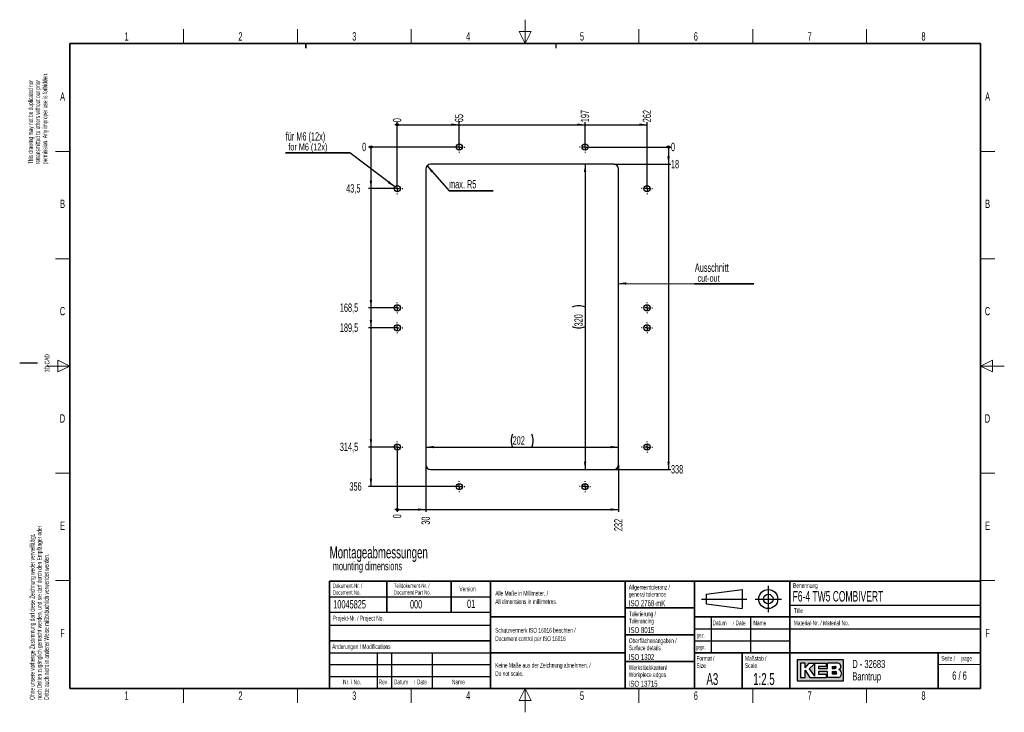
# Paper-space layout 'Blatt6' of a CAD drawing. Header units: millimetres. Extents: x 5 to 418, y 2 to 292.
import ezdxf

# ---------------------------------------------------------------- set-up
doc = ezdxf.new("R2010")
doc.units = ezdxf.units.MM
doc.layers.add('SLD-0', color=7, linetype='Continuous')
doc.styles.add('SLDTEXTSTYLE0', font='TXT', dxfattribs={"width": 0.605})
doc.styles.add('SLDTEXTSTYLE1', font='TXT', dxfattribs={"width": 0.563})
doc.dimstyles.new('SLDDIMSTYLE10', dxfattribs={"dimtxt": 3.5, "dimasz": 3.302, "dimexe": 0, "dimexo": 0.0625, "dimgap": 0.875, "dimtad": 1, "dimlfac": 2.5, "dimrnd": 1e-09, "dimzin": 12, "dimdsep": 46, "dimtxsty": 'SLDTEXTSTYLE0', "dimsah": 1, "dimcen": 0.09, "dimadec": 0, "dimazin": 3, "dimtfac": 1, "dimtofl": 0, "dimtmove": 0, "dimatfit": 3, "dimfxl": 1, "dimfrac": 2, "dimtolj": 1, "dimtzin": 12, "dimarcsym": 0})
doc.dimstyles.new('SLDDIMSTYLE8', dxfattribs={"dimtxt": 3.5, "dimasz": 0.3386666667, "dimexe": 0, "dimexo": 0.0625, "dimgap": 0.875, "dimtad": 0, "dimtih": 1, "dimtoh": 1, "dimdec": 0, "dimlfac": 2.5, "dimrnd": 1e-09, "dimdsep": 46, "dimtxsty": 'SLDTEXTSTYLE0', "dimblk1": 'ORIGIN', "dimblk2": 'ORIGIN', "dimsah": 1, "dimcen": 0.09, "dimadec": 0, "dimazin": 2, "dimtfac": 1, "dimtofl": 0, "dimtmove": 0, "dimatfit": 3, "dimldrblk": 'ORIGIN', "dimfxl": 1, "dimfrac": 2, "dimtolj": 1, "dimtzin": 12, "dimarcsym": 0})
doc.dimstyles.new('SLDDIMSTYLE9', dxfattribs={"dimtxt": 3.5, "dimasz": 3.302, "dimexe": 0, "dimexo": 0.0625, "dimgap": 0.875, "dimtad": 0, "dimtih": 1, "dimtoh": 1, "dimlfac": 2.5, "dimrnd": 1e-09, "dimzin": 12, "dimdsep": 46, "dimtxsty": 'SLDTEXTSTYLE0', "dimsah": 1, "dimcen": 0.09, "dimadec": 0, "dimazin": 3, "dimtfac": 1, "dimtofl": 0, "dimtmove": 0, "dimatfit": 3, "dimfxl": 1, "dimfrac": 2, "dimtolj": 1, "dimtzin": 12, "dimarcsym": 0})

# ---------------------------------------------------------------- blocks, each defined once
blk = doc.blocks.new('SW_NOTE_0_94')
at = {"layer": 'SLD-0', "color": 0, "attachment_point": 1, "style": 'SLDTEXTSTYLE0'}
for s, insert, char_height in [('Montageabmessungen', (0, 6.4453386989), 5), ('mounting dimensions', (1.3125, -0.0231809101), 3.5)]:
    blk.add_mtext(s, dxfattribs=dict(at, insert=insert, char_height=char_height))
blk = doc.blocks.new('SW_NOTE_0_95')
at = {"layer": 'SLD-0', "color": 0, "char_height": 2, "attachment_point": 1, "rotation": 90.00000000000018, "style": 'SLDTEXTSTYLE0'}
for s, insert in [('permission. Any improper use is forbidden.', (3.4218645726, 0)), ('This drawing may not be duplicated nor', (-2.5781354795, 0)), ('retransmitted to others without our prior', (0.4218645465, 0))]:
    blk.add_mtext(s, dxfattribs=dict(at, insert=insert))
blk = doc.blocks.new('SW_NOTE_0_96')
at = {"layer": 'SLD-0', "color": 0, "char_height": 2, "attachment_point": 1, "rotation": 90.00000000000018, "style": 'SLDTEXTSTYLE0'}
for s, insert in [('noch Dritten zugänglich gemacht werden, und sie darf durch den Empfänger oder', (0.4218645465, 0)), ('Ohne unsere vorherige Zustimmung darf diese Zeichnung weder vervielfältigt,', (-2.5781354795, 0)), ('Dritte auch nicht in anderer Weise mißbräuchlich verwendet werden.', (3.4218645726, 0))]:
    blk.add_mtext(s, dxfattribs=dict(at, insert=insert))
blk = doc.blocks.new('SW_NOTE_0_97')
at = {"layer": 'SLD-0', "color": 0, "attachment_point": 1, "style": 'SLDTEXTSTYLE0'}
for s, insert, char_height in [('Datum', (0, 2.5781354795), 2), ('/', (8.4829859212, 2.0780460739), 1.5), ('Date', (9.6392361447, 2.5781354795), 2)]:
    blk.add_mtext(s, dxfattribs=dict(at, insert=insert, char_height=char_height))
blk = doc.blocks.new('SW_NOTE_0_98')
at = {"layer": 'SLD-0', "color": 0, "char_height": 2, "attachment_point": 1, "style": 'SLDTEXTSTYLE0'}
for s, insert in [('Alle Maße in Millimeter. /', (0, 2.5781354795)), ('All dimensions in millimetres.', (0, -0.9218646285))]:
    blk.add_mtext(s, dxfattribs=dict(at, insert=insert))
blk = doc.blocks.new('SW_NOTE_0_99')
at = {"layer": 'SLD-0', "color": 0, "char_height": 1.8, "attachment_point": 1, "style": 'SLDTEXTSTYLE0'}
for s, insert in [('Teildokument-Nr. /', (0, 2.3203219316)), ('Document Part No.', (0, -0.4796779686))]:
    blk.add_mtext(s, dxfattribs=dict(at, insert=insert))
blk = doc.blocks.new('SW_NOTE_0_100')
at = {"layer": 'SLD-0', "color": 0, "char_height": 1.8, "attachment_point": 1, "style": 'SLDTEXTSTYLE0'}
for s, insert in [('Dokument-Nr. /', (0, 2.3203219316)), ('Document No.', (0, -0.4796779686))]:
    blk.add_mtext(s, dxfattribs=dict(at, insert=insert))
blk = doc.blocks.new('SW_NOTE_0_101')
at = {"layer": 'SLD-0', "color": 0, "char_height": 2, "attachment_point": 1, "style": 'SLDTEXTSTYLE0'}
for s, insert in [('Keine Maße aus der Zeichnung abnehmen. /', (0, 2.5781354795)), ('Do not scale.', (0, -0.9218646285))]:
    blk.add_mtext(s, dxfattribs=dict(at, insert=insert))
blk = doc.blocks.new('SW_NOTE_0_102')
at = {"layer": 'SLD-0', "color": 0, "char_height": 2, "attachment_point": 1, "style": 'SLDTEXTSTYLE0'}
for s, insert in [('Schutzvermerk ISO 16016 beachten /', (0, 2.5781354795)), ('Document control per ISO 16016', (0, -0.9218646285))]:
    blk.add_mtext(s, dxfattribs=dict(at, insert=insert))
blk = doc.blocks.new('SW_NOTE_0_103')
at = {"layer": 'SLD-0', "color": 0, "char_height": 2, "attachment_point": 1, "style": 'SLDTEXTSTYLE0'}
for s, insert in [('Werkstückkanten/', (0, 2.5781354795)), ('Workpiece edges', (0, -0.4218645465))]:
    blk.add_mtext(s, dxfattribs=dict(at, insert=insert))
blk = doc.blocks.new('SW_NOTE_0_104')
at = {"layer": 'SLD-0', "color": 0, "char_height": 2, "attachment_point": 1, "style": 'SLDTEXTSTYLE0'}
for s, insert in [('Oberflächenangaben /', (0, 2.5781354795)), ('Surface details', (0, -0.4218645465))]:
    blk.add_mtext(s, dxfattribs=dict(at, insert=insert))
blk = doc.blocks.new('SW_NOTE_0_105')
at = {"layer": 'SLD-0', "color": 0, "char_height": 2, "attachment_point": 1, "style": 'SLDTEXTSTYLE0'}
for s, insert in [('Tolerierung /', (0, 2.5781354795)), ('Tolerancing', (0, -0.4218645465))]:
    blk.add_mtext(s, dxfattribs=dict(at, insert=insert))
blk = doc.blocks.new('SW_NOTE_0_106')
at = {"layer": 'SLD-0', "color": 0, "char_height": 2, "attachment_point": 1, "style": 'SLDTEXTSTYLE0'}
for s, insert in [('Allgemeintoleranz /', (0, 2.5781354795)), ('general tolerance', (0, -0.4218645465))]:
    blk.add_mtext(s, dxfattribs=dict(at, insert=insert))
blk = doc.blocks.new('SW_NOTE_0_107')
at = {"layer": 'SLD-0', "color": 0, "char_height": 2, "attachment_point": 1, "style": 'SLDTEXTSTYLE0'}
for s, insert in [('Format /', (0, 2.5781354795)), ('Size', (0, -0.4218645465))]:
    blk.add_mtext(s, dxfattribs=dict(at, insert=insert))
blk = doc.blocks.new('SW_NOTE_0_108')
at = {"layer": 'SLD-0', "color": 0, "attachment_point": 1, "style": 'SLDTEXTSTYLE0'}
for s, insert, char_height in [('Datum', (0, 2.5781354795), 2), ('/', (8.4829859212, 2.0780460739), 1.5), ('Date', (9.6392361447, 2.5781354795), 2)]:
    blk.add_mtext(s, dxfattribs=dict(at, insert=insert, char_height=char_height))
blk = doc.blocks.new('SW_NOTE_0_109')
at = {"layer": 'SLD-0', "color": 0, "char_height": 2, "attachment_point": 1, "style": 'SLDTEXTSTYLE0'}
for s, insert in [('Maßstab /', (0, 2.5781354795)), ('Scale', (0, -0.4218645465))]:
    blk.add_mtext(s, dxfattribs=dict(at, insert=insert))
blk = doc.blocks.new('SW_NOTE_0_110')
at = {"layer": 'SLD-0', "color": 0, "char_height": 3.4, "attachment_point": 1, "style": 'SLDTEXTSTYLE0'}
for s, insert in [('D - 32683', (0, 4.3828303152)), ('Barntrup', (0, -0.8171696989))]:
    blk.add_mtext(s, dxfattribs=dict(at, insert=insert))
blk = doc.blocks.new('SW_NOTE_0_111')
at = {"layer": 'SLD-0', "color": 0, "char_height": 2, "attachment_point": 1, "style": 'SLDTEXTSTYLE0'}
for s, insert in [('Seite /', (0, 2.5781354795)), ('page', (8.413542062, 2.5784205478))]:
    blk.add_mtext(s, dxfattribs=dict(at, insert=insert))
blk = doc.blocks.new('_Origin')
at = {"color": 0, "linetype": 'ByBlock', "lineweight": -2}
blk.add_line((0, 0), (-1, 0), dxfattribs=at)
blk.add_circle((0, 0), 0.5, dxfattribs=at)
blk = doc.blocks.new('_D_34')
at = {"layer": 'SLD-0'}
blk.add_line((163.3622836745, 221.6532715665), (163.3622836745, 249.4848527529), dxfattribs=at)
at = {"layer": 'SLD-0', "xscale": 1.016, "yscale": 1.016}
blk.add_blockref('_Origin', (163.3622836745, 248.4688527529), dxfattribs=at)
at = {"layer": 'SLD-0', "insert": (161.5363102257, 249.4848527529), "char_height": 3.5, "attachment_point": 1, "rotation": 90, "style": 'SLDTEXTSTYLE0'}
blk.add_mtext('0', dxfattribs=at)
blk = doc.blocks.new('_D_35')
at = {"layer": 'SLD-0', "color": 7}
for p, q in [((163.3622836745, 248.4688527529), (189.3622836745, 248.4688527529)), ((189.3622836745, 239.0532715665), (189.3622836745, 249.4848527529))]:
    blk.add_line(p, q, dxfattribs=at)
blk.add_solid([(189.3622836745, 248.4688527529), (186.0602836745, 248.9768527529), (186.0602836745, 247.9608527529)], dxfattribs=at)
at = {"layer": 'SLD-0', "color": 7, "insert": (187.5363102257, 249.4848527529), "char_height": 3.5, "attachment_point": 1, "rotation": 90, "style": 'SLDTEXTSTYLE0'}
blk.add_mtext('65', dxfattribs=at)
blk = doc.blocks.new('_D_36')
at = {"layer": 'SLD-0', "color": 7}
for p, q in [((189.3622836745, 248.4688527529), (242.1622836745, 248.4688527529)), ((242.1622836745, 239.0532715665), (242.1622836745, 249.4848527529))]:
    blk.add_line(p, q, dxfattribs=at)
blk.add_solid([(242.1622836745, 248.4688527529), (238.8602836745, 248.9768527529), (238.8602836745, 247.9608527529)], dxfattribs=at)
at = {"layer": 'SLD-0', "color": 7, "insert": (240.3363102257, 249.4848527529), "char_height": 3.5, "attachment_point": 1, "rotation": 90, "style": 'SLDTEXTSTYLE0'}
blk.add_mtext('197', dxfattribs=at)
blk = doc.blocks.new('_D_37')
at = {"layer": 'SLD-0', "color": 7}
for p, q in [((242.1622836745, 248.4688527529), (268.1622836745, 248.4688527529)), ((268.1622836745, 221.6532715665), (268.1622836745, 249.4848527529))]:
    blk.add_line(p, q, dxfattribs=at)
blk.add_solid([(268.1622836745, 248.4688527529), (264.8602836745, 248.9768527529), (264.8602836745, 247.9608527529)], dxfattribs=at)
at = {"layer": 'SLD-0', "color": 7, "insert": (266.3363102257, 249.4848527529), "char_height": 3.5, "attachment_point": 1, "rotation": 90, "style": 'SLDTEXTSTYLE0'}
blk.add_mtext('262', dxfattribs=at)
blk = doc.blocks.new('_D_38')
at = {"layer": 'SLD-0'}
blk.add_line((189.3622836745, 239.0532715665), (151.312261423, 239.0532715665), dxfattribs=at)
at = {"layer": 'SLD-0', "xscale": 1.016, "yscale": 1.016}
blk.add_blockref('_Origin', (152.328261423, 239.0532715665), dxfattribs=at)
at = {"layer": 'SLD-0', "insert": (148.6386503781, 240.8792450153), "char_height": 3.5, "attachment_point": 1, "style": 'SLDTEXTSTYLE0'}
blk.add_mtext('0', dxfattribs=at)
blk = doc.blocks.new('_D_39')
at = {"layer": 'SLD-0', "color": 7}
for p, q in [((152.328261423, 239.0532715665), (152.328261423, 221.6532715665)), ((163.3622836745, 221.6532715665), (151.312261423, 221.6532715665))]:
    blk.add_line(p, q, dxfattribs=at)
blk.add_solid([(152.328261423, 221.6532715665), (152.836261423, 224.9552715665), (151.820261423, 224.9552715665)], dxfattribs=at)
at = {"layer": 'SLD-0', "color": 7, "insert": (141.9546227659, 223.4792450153), "char_height": 3.5, "attachment_point": 1, "style": 'SLDTEXTSTYLE0'}
blk.add_mtext('43,5', dxfattribs=at)
blk = doc.blocks.new('_D_40')
at = {"layer": 'SLD-0', "color": 7}
for p, q in [((152.328261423, 221.6532715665), (152.328261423, 171.6532715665)), ((163.3622836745, 171.6532715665), (151.312261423, 171.6532715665))]:
    blk.add_line(p, q, dxfattribs=at)
blk.add_solid([(152.328261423, 171.6532715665), (152.836261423, 174.9552715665), (151.820261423, 174.9552715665)], dxfattribs=at)
at = {"layer": 'SLD-0', "color": 7, "insert": (139.281011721, 173.4792450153), "char_height": 3.5, "attachment_point": 1, "style": 'SLDTEXTSTYLE0'}
blk.add_mtext('168,5', dxfattribs=at)
blk = doc.blocks.new('_D_41')
at = {"layer": 'SLD-0', "color": 7}
for p, q in [((152.328261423, 171.6532715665), (152.328261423, 163.2532715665)), ((163.3622836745, 163.2532715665), (151.312261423, 163.2532715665))]:
    blk.add_line(p, q, dxfattribs=at)
blk.add_solid([(152.328261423, 163.2532715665), (152.836261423, 166.5552715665), (151.820261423, 166.5552715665)], dxfattribs=at)
at = {"layer": 'SLD-0', "color": 7, "insert": (139.281011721, 165.0792450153), "char_height": 3.5, "attachment_point": 1, "style": 'SLDTEXTSTYLE0'}
blk.add_mtext('189,5', dxfattribs=at)
blk = doc.blocks.new('_D_42')
at = {"layer": 'SLD-0', "color": 7}
for p, q in [((152.328261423, 163.2532715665), (152.328261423, 113.2532715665)), ((163.3622836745, 113.2532715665), (151.312261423, 113.2532715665))]:
    blk.add_line(p, q, dxfattribs=at)
blk.add_solid([(152.328261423, 113.2532715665), (152.836261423, 116.5552715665), (151.820261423, 116.5552715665)], dxfattribs=at)
at = {"layer": 'SLD-0', "color": 7, "insert": (139.281011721, 115.0792450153), "char_height": 3.5, "attachment_point": 1, "style": 'SLDTEXTSTYLE0'}
blk.add_mtext('314,5', dxfattribs=at)
blk = doc.blocks.new('_D_43')
at = {"layer": 'SLD-0', "color": 7}
for p, q in [((152.328261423, 113.2532715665), (152.328261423, 96.6532715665)), ((189.3622836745, 96.6532715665), (151.312261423, 96.6532715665))]:
    blk.add_line(p, q, dxfattribs=at)
blk.add_solid([(152.328261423, 96.6532715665), (152.836261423, 99.9552715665), (151.820261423, 99.9552715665)], dxfattribs=at)
at = {"layer": 'SLD-0', "color": 7, "insert": (143.2914282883, 98.4792450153), "char_height": 3.5, "attachment_point": 1, "style": 'SLDTEXTSTYLE0'}
blk.add_mtext('356', dxfattribs=at)
blk = doc.blocks.new('_D_44')
at = {"layer": 'SLD-0'}
blk.add_line((163.3622836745, 113.2532715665), (163.3622836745, 86.0329691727), dxfattribs=at)
at = {"layer": 'SLD-0', "xscale": 1.016, "yscale": 1.016}
blk.add_blockref('_Origin', (163.3622836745, 87.0489691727), dxfattribs=at)
at = {"layer": 'SLD-0', "insert": (161.5363102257, 83.3593581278), "char_height": 3.5, "attachment_point": 1, "rotation": 90, "style": 'SLDTEXTSTYLE0'}
blk.add_mtext('0', dxfattribs=at)
blk = doc.blocks.new('_D_45')
at = {"layer": 'SLD-0', "color": 7}
for p, q in [((175.3622836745, 105.8532715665), (175.3622836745, 86.0329691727)), ((163.3622836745, 87.0489691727), (175.3622836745, 87.0489691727))]:
    blk.add_line(p, q, dxfattribs=at)
blk.add_solid([(175.3622836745, 87.0489691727), (172.0602836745, 87.5569691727), (172.0602836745, 86.5409691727)], dxfattribs=at)
at = {"layer": 'SLD-0', "color": 7, "insert": (173.5363102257, 80.6857470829), "char_height": 3.5, "attachment_point": 1, "rotation": 90, "style": 'SLDTEXTSTYLE0'}
blk.add_mtext('30', dxfattribs=at)
blk = doc.blocks.new('_D_46')
at = {"layer": 'SLD-0', "color": 7}
for p, q in [((256.1622836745, 105.8532715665), (256.1622836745, 86.0329691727)), ((175.3622836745, 87.0489691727), (256.1622836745, 87.0489691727))]:
    blk.add_line(p, q, dxfattribs=at)
blk.add_solid([(256.1622836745, 87.0489691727), (252.8602836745, 87.5569691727), (252.8602836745, 86.5409691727)], dxfattribs=at)
at = {"layer": 'SLD-0', "color": 7, "insert": (254.3363102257, 78.012136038), "char_height": 3.5, "attachment_point": 1, "rotation": 90, "style": 'SLDTEXTSTYLE0'}
blk.add_mtext('232', dxfattribs=at)
blk = doc.blocks.new('_D_47')
at = {"layer": 'SLD-0'}
blk.add_line((242.1622836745, 239.0532715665), (278.1758355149, 239.0532715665), dxfattribs=at)
at = {"layer": 'SLD-0', "xscale": 1.016, "yscale": 1.016}
blk.add_blockref('_Origin', (277.1598355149, 239.0532715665), dxfattribs=at)
at = {"layer": 'SLD-0', "insert": (278.1758355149, 240.8792450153), "char_height": 3.5, "attachment_point": 1, "style": 'SLDTEXTSTYLE0'}
blk.add_mtext('0', dxfattribs=at)
blk = doc.blocks.new('_D_48')
at = {"layer": 'SLD-0', "color": 7}
for p, q in [((277.1598355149, 239.0532715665), (277.1598355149, 231.8532715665)), ((254.1622836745, 231.8532715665), (278.1758355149, 231.8532715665))]:
    blk.add_line(p, q, dxfattribs=at)
blk.add_solid([(277.1598355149, 231.8532715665), (277.6678355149, 235.1552715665), (276.6518355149, 235.1552715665)], dxfattribs=at)
at = {"layer": 'SLD-0', "color": 7, "insert": (278.1758355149, 233.6792450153), "char_height": 3.5, "attachment_point": 1, "style": 'SLDTEXTSTYLE0'}
blk.add_mtext('18', dxfattribs=at)
blk = doc.blocks.new('_D_49')
at = {"layer": 'SLD-0', "color": 7}
for p, q in [((277.1598355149, 231.8532715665), (277.1598355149, 103.8532715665)), ((254.1622836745, 103.8532715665), (278.1758355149, 103.8532715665))]:
    blk.add_line(p, q, dxfattribs=at)
blk.add_solid([(277.1598355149, 103.8532715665), (277.6678355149, 107.1552715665), (276.6518355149, 107.1552715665)], dxfattribs=at)
at = {"layer": 'SLD-0', "color": 7, "insert": (278.1758355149, 105.6792450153), "char_height": 3.5, "attachment_point": 1, "style": 'SLDTEXTSTYLE0'}
blk.add_mtext('338', dxfattribs=at)
blk = doc.blocks.new('_D_50')
at = {"layer": 'SLD-0', "color": 7}
blk.add_line((242.1622836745, 231.8532715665), (242.1622836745, 103.8532715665), dxfattribs=at)
for centre, radius, start, end in [((239.4765198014, 166.4921602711), 6.00555059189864, 63.4349488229, 116.5650511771), ((239.4765198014, 169.214382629), 6.005550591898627, 243.4349488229, 296.5650511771)]:
    blk.add_arc(centre, radius, start, end, dxfattribs=at)
for points in [[(242.1622836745, 231.8532715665), (241.6542836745, 228.5512715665), (242.6702836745, 228.5512715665)], [(242.1622836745, 103.8532715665), (242.6702836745, 107.1552715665), (241.6542836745, 107.1552715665)]]:
    blk.add_solid(points, dxfattribs=at)
at = {"layer": 'SLD-0', "color": 7, "insert": (237.6505463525, 163.8428548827), "char_height": 3.5, "attachment_point": 1, "rotation": 90.00000000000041, "style": 'SLDTEXTSTYLE0'}
blk.add_mtext('320', dxfattribs=at)
blk = doc.blocks.new('_D_51')
at = {"layer": 'SLD-0', "color": 7}
blk.add_line((175.3622836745, 113.2532715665), (256.1622836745, 113.2532715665), dxfattribs=at)
for centre, start, end in [((217.1233947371, 115.9390354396), 153.4349488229, 206.5650511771), ((214.4011723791, 115.9390354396), 333.4349488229, 26.5650511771)]:
    blk.add_arc(centre, 6.005550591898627, start, end, dxfattribs=at)
for points in [[(175.3622836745, 113.2532715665), (178.6642836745, 112.7452715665), (178.6642836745, 113.7612715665)], [(256.1622836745, 113.2532715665), (252.8602836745, 113.7612715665), (252.8602836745, 112.7452715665)]]:
    blk.add_solid(points, dxfattribs=at)
at = {"layer": 'SLD-0', "color": 7, "insert": (211.7518669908, 117.7650088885), "char_height": 3.5, "attachment_point": 1, "style": 'SLDTEXTSTYLE0'}
blk.add_mtext('202', dxfattribs=at)
blk = doc.blocks.new('SW_NOTE_0_112')
at = {"layer": 'SLD-0', "color": 0}
for p, q in [((-0.106837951, -4.0923237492), (26.8711127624, -4.0923237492)), ((26.8711127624, -4.0923237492), (-0.106837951, -4.0923237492)), ((-0.106837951, -4.0923237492), (26.8711127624, -4.0923237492)), ((26.8711127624, -4.0923237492), (-0.106837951, -4.0923237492)), ((-0.106837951, -4.0923237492), (26.8711127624, -4.0923237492)), ((26.8711127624, -4.0923237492), (-0.106837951, -4.0923237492))]:
    blk.add_line(p, q, dxfattribs=at)
at = {"layer": 'SLD-0', "color": 0, "attachment_point": 1, "style": 'SLDTEXTSTYLE0'}
for s, insert, char_height in [('für M6 (12x)', (0, 4.5117370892), 3.5), ('for M6 (12x)', (1.125, -0.1448692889), 3)]:
    blk.add_mtext(s, dxfattribs=dict(at, insert=insert, char_height=char_height))
blk = doc.blocks.new('SW_NOTE_0_113')
at = {"layer": 'SLD-0', "color": 0}
for p, q in [((-0.1205106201, -4.0193897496), (24.7822131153, -4.0193897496)), ((24.7822131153, -4.0193897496), (-0.1205106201, -4.0193897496)), ((-0.1205106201, -4.0193897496), (24.7822131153, -4.0193897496)), ((24.7822131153, -4.0193897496), (-0.1205106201, -4.0193897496)), ((-0.1205106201, -4.0193897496), (24.7822131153, -4.0193897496)), ((24.7822131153, -4.0193897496), (-0.1205106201, -4.0193897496))]:
    blk.add_line(p, q, dxfattribs=at)
at = {"layer": 'SLD-0', "color": 0, "attachment_point": 1, "style": 'SLDTEXTSTYLE0'}
for s, insert, char_height in [('Ausschnitt', (0, 4.5117370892), 3.5), ('cut-out', (1.125, -0.1448692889), 3)]:
    blk.add_mtext(s, dxfattribs=dict(at, insert=insert, char_height=char_height))
blk = doc.blocks.new('SW_NOTE_0_114')
at = {"layer": 'SLD-0', "color": 0}
for p, q in [((-0.0045917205, -0.0091872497), (18.5427493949, -0.0091872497)), ((18.5427493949, -0.0091872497), (-0.0045917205, -0.0091872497)), ((-0.0045917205, -0.0091872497), (18.5427493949, -0.0091872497)), ((18.5427493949, -0.0091872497), (-0.0045917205, -0.0091872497)), ((-0.0045917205, -0.0091872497), (18.5427493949, -0.0091872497)), ((18.5427493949, -0.0091872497), (-0.0045917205, -0.0091872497))]:
    blk.add_line(p, q, dxfattribs=at)
at = {"layer": 'SLD-0', "color": 0, "insert": (0, 4.5117370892), "char_height": 3.5, "attachment_point": 1, "style": 'SLDTEXTSTYLE0'}
blk.add_mtext('max. R5', dxfattribs=at)
blk = doc.blocks.new('SW_CENTERMARKSYMBOL_2')
at = {"layer": 'SLD-0', "color": 0}
for p, q in [((-2, 0), (-2.3, 0)), ((0, 0), (-1, 0)), ((0, 2), (0, 2.3)), ((0, 0), (0, 1)), ((0, 0), (0, -1)), ((0, 0), (1, 0)), ((2, 0), (2.3, 0)), ((0, -2), (0, -2.3)), ((0, -48), (0, -47.7)), ((0, -50), (0, -49)), ((-2, -50), (-2.3, -50)), ((0, -50), (-1, -50)), ((0, -50), (0, -51)), ((0, -50), (1, -50)), ((0, -52), (0, -52.3)), ((2, -50), (2.3, -50)), ((0, -56.4), (0, -56.1)), ((0, -58.4), (0, -57.4)), ((-2, -58.4), (-2.3, -58.4)), ((0, -58.4), (-1, -58.4)), ((0, -58.4), (0, -59.4)), ((0, -58.4), (1, -58.4)), ((0, -60.4), (0, -60.7)), ((2, -58.4), (2.3, -58.4)), ((0, -106.4), (0, -106.1)), ((-2, -108.4), (-2.3, -108.4)), ((0, -108.4), (-1, -108.4)), ((0, -108.4), (0, -107.4)), ((0, -108.4), (0, -109.4)), ((0, -108.4), (1, -108.4)), ((0, -110.4), (0, -110.7)), ((2, -108.4), (2.3, -108.4))]:
    blk.add_line(p, q, dxfattribs=at)
blk = doc.blocks.new('SW_CENTERMARKSYMBOL_3')
at = {"layer": 'SLD-0', "color": 0}
for p, q in [((-2, 0), (-2.3, 0)), ((0, 0), (-1, 0)), ((0, 2), (0, 2.3)), ((0, 0), (0, 1)), ((0, 0), (0, -1)), ((0, 0), (1, 0)), ((2, 0), (2.3, 0)), ((0, -2), (0, -2.3)), ((0, -48), (0, -47.7)), ((0, -50), (0, -49)), ((-2, -50), (-2.3, -50)), ((0, -50), (-1, -50)), ((0, -50), (0, -51)), ((0, -50), (1, -50)), ((0, -52), (0, -52.3)), ((2, -50), (2.3, -50)), ((0, -56.4), (0, -56.1)), ((0, -58.4), (0, -57.4)), ((-2, -58.4), (-2.3, -58.4)), ((0, -58.4), (-1, -58.4)), ((0, -58.4), (0, -59.4)), ((0, -58.4), (1, -58.4)), ((0, -60.4), (0, -60.7)), ((2, -58.4), (2.3, -58.4)), ((0, -106.4), (0, -106.1)), ((-2, -108.4), (-2.3, -108.4)), ((0, -108.4), (-1, -108.4)), ((0, -108.4), (0, -107.4)), ((0, -108.4), (0, -109.4)), ((0, -108.4), (1, -108.4)), ((0, -110.4), (0, -110.7)), ((2, -108.4), (2.3, -108.4)), ((-78.8, -123), (-78.8, -122.7)), ((-26, -123), (-26, -122.7)), ((-80.8, -125), (-81.1, -125)), ((-78.8, -125), (-79.8, -125)), ((-78.8, -125), (-78.8, -124)), ((-78.8, -125), (-78.8, -126)), ((-78.8, -125), (-77.8, -125)), ((-78.8, -127), (-78.8, -127.3)), ((-76.8, -125), (-76.5, -125)), ((-28, -125), (-28.3, -125)), ((-26, -125), (-27, -125)), ((-26, -125), (-26, -124)), ((-26, -125), (-26, -126)), ((-26, -125), (-25, -125)), ((-26, -127), (-26, -127.3)), ((-24, -125), (-23.7, -125))]:
    blk.add_line(p, q, dxfattribs=at)
blk = doc.blocks.new('SW_CENTERMARKSYMBOL_4')
at = {"layer": 'SLD-0', "color": 0}
for p, q in [((-2, 0), (-2.3, 0)), ((0, 0), (-1, 0)), ((0, 2), (0, 2.3)), ((0, 0), (0, 1)), ((0, 0), (0, -1)), ((0, 0), (1, 0)), ((2, 0), (2.3, 0)), ((50.8, 0), (50.5, 0)), ((52.8, 0), (51.8, 0)), ((52.8, 2), (52.8, 2.3)), ((52.8, 0), (52.8, 1)), ((52.8, 0), (52.8, -1)), ((52.8, 0), (53.8, 0)), ((54.8, 0), (55.1, 0)), ((0, -2), (0, -2.3)), ((52.8, -2), (52.8, -2.3))]:
    blk.add_line(p, q, dxfattribs=at)

psp = doc.layouts.new('Blatt6')

# ---------------------------------------------------------------- hatches: boundary and pattern name
at = {"linetype": 'Continuous'}
h = psp.add_hatch(color=7, dxfattribs=at)
h.paths.add_polyline_path([(331.1423676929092, 15.18257760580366), (350.5207896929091, 15.18257760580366), (350.5207896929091, 24.04128480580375), (331.1423676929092, 24.04128480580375)], flags=0)
edge = h.paths.add_edge_path(flags=0)
edge.add_arc((347.9991875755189, 18.26988521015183), 1.720915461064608, -81.72003226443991, 70.17096003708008, ccw=False)
edge.add_line((348.2470169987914, 16.56690822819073), (348.2293995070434, 16.56675060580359))
edge.add_line((348.2293995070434, 16.56675060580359), (343.8767592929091, 16.56675060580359))
edge.add_line((343.8767592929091, 16.56675060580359), (343.8767592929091, 19.05826200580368))
edge.add_line((343.8767592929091, 19.05826200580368), (340.0010748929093, 19.05826200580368))
edge.add_line((340.0010748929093, 19.05826200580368), (340.0010748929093, 17.95092360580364))
edge.add_line((340.0010748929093, 17.95092360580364), (343.3230900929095, 17.95092360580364))
edge.add_line((343.3230900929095, 17.95092360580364), (343.3230900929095, 16.56675060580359))
edge.add_line((343.3230900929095, 16.56675060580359), (336.4022250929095, 16.56675060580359))
edge.add_line((336.4022250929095, 16.56675060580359), (334.4643828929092, 19.61193120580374))
edge.add_line((334.4643828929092, 19.61193120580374), (334.4643828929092, 16.56675060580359))
edge.add_line((334.4643828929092, 16.56675060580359), (332.5265406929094, 16.56675060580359))
edge.add_line((332.5265406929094, 16.56675060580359), (332.5265406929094, 22.65711180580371))
edge.add_line((332.5265406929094, 22.65711180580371), (334.4643828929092, 22.65711180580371))
edge.add_line((334.4643828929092, 22.65711180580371), (334.4643828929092, 20.71926960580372))
edge.add_line((334.4643828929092, 20.71926960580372), (336.1253904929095, 22.65711180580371))
edge.add_line((336.1253904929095, 22.65711180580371), (343.3230900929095, 22.65711180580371))
edge.add_line((343.3230900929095, 22.65711180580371), (343.3230900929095, 21.27293880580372))
edge.add_line((343.3230900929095, 21.27293880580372), (340.0010748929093, 21.27293880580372))
edge.add_line((340.0010748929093, 21.27293880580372), (340.0010748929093, 20.44243500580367))
edge.add_line((340.0010748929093, 20.44243500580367), (343.8767592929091, 20.44243500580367))
edge.add_line((343.8767592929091, 20.44243500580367), (343.8767592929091, 22.65711180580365))
edge.add_line((343.8767592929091, 22.65711180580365), (348.1497422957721, 22.65711180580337))
edge.add_line((348.1497422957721, 22.65711180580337), (348.151741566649, 22.65711180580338))
edge.add_line((348.151741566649, 22.65711180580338), (348.1521661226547, 22.65713246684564))
edge.add_arc((347.9523797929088, 21.20834406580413), 1.462498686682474, -64.4589412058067, 82.1484933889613, ccw=False)
psp.add_hatch(color=7, dxfattribs=at).paths.add_polyline_path([(338.3400672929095, 17.12041980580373), (338.3400672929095, 22.38027720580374), (336.1253904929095, 20.16560040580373)], flags=0)
h = psp.add_hatch(color=7, dxfattribs=at)
edge = h.paths.add_edge_path(flags=0)
edge.add_line((345.8146014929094, 20.44243500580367), (346.974194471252, 20.44243500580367))
edge.add_arc((347.0534490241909, 20.85768690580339), 0.4227474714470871, 259.1945394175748, 460.8054605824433)
edge.add_line((346.9741944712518, 21.27293880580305), (345.8146014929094, 21.27293880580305))
edge.add_line((345.8146014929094, 21.27293880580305), (345.8146014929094, 20.44243500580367))
h = psp.add_hatch(color=7, dxfattribs=at)
edge = h.paths.add_edge_path(flags=0)
edge.add_line((345.8146014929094, 17.95092360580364), (347.1991847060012, 17.95092360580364))
edge.add_arc((347.1991847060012, 18.50459280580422), 0.5536692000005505, 270.0000000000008, 450.0000000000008)
edge.add_line((347.1991847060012, 19.05826200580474), (347.1703327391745, 19.05826200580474))
edge.add_line((347.1703327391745, 19.05826200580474), (345.8146014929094, 19.05826200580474))
edge.add_line((345.8146014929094, 19.05826200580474), (345.8146014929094, 17.95092360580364))

# ---------------------------------------------------------------- linework, layer by layer
at = {"color": 7, "linetype": 'Continuous', "lineweight": 25}
for p, q in [((254.1622836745, 231.8532715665), (177.3622836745, 231.8532715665)), ((175.3622836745, 229.8532715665), (175.3622836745, 105.8532715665)), ((256.1622836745, 105.8532715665), (256.1622836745, 229.8532715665)), ((177.3622836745, 103.8532715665), (254.1622836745, 103.8532715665))]:
    psp.add_line(p, q, dxfattribs=at)
for centre, radius in [((189.3622836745, 239.0532715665), 1.300000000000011), ((242.1622836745, 239.0532715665), 1.30000000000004), ((163.3622836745, 221.6532715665), 1.299999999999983), ((268.1622836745, 221.6532715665), 1.300000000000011), ((163.3622836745, 171.6532715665), 1.299999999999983), ((268.1622836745, 171.6532715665), 1.300000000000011), ((163.3622836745, 163.2532715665), 1.299999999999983), ((268.1622836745, 163.2532715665), 1.299999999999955), ((163.3622836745, 113.2532715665), 1.299999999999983), ((268.1622836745, 113.2532715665), 1.300000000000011), ((189.3622836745, 96.6532715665), 1.30000000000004), ((242.1622836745, 96.6532715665), 1.30000000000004)]:
    psp.add_circle(centre, radius, dxfattribs=at)
for centre, start, end in [((177.3622836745, 229.8532715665), 90, 180), ((254.1622836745, 229.8532715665), 0, 90), ((177.3622836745, 105.8532715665), 180, 270), ((254.1622836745, 105.8532715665), 270, 0)]:
    psp.add_arc(centre, 2, start, end, dxfattribs=at)
at = {"layer": 'SLD-0', "lineweight": 18}
for p, q in [((217, 292.5), (217, 282.5)), ((73.75, 282.5), (73.75, 288.5)), ((121.5, 282.5), (121.5, 288.5)), ((169.25, 282.5), (169.25, 288.5)), ((219.5, 287.5), (214.5, 287.5)), ((214.5, 287.5), (217, 282.5)), ((217, 282.5), (219.5, 287.5)), ((264.75, 282.5), (264.75, 288.5)), ((312.5, 282.5), (312.5, 288.5)), ((360.25, 282.5), (360.25, 288.5)), ((20, 237.25), (26, 237.25)), ((408, 237.25), (414, 237.25)), ((20, 192.25), (26, 192.25)), ((408, 192.25), (414, 192.25)), ((26, 147.25), (21, 149.75)), ((21, 149.75), (21, 144.75)), ((413, 149.75), (408, 147.25)), ((413, 144.75), (413, 149.75)), ((16, 147.25), (26, 147.25)), ((21, 144.75), (26, 147.25)), ((418, 147.25), (408, 147.25)), ((408, 147.25), (413, 144.75)), ((20, 102.25), (26, 102.25)), ((408, 102.25), (414, 102.25)), ((20, 57.25), (26, 57.25)), ((408, 57.25), (414, 57.25)), ((390.2572074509, 22), (408, 22)), ((73.75, 6), (73.75, 12)), ((121.5, 6), (121.5, 12)), ((169.25, 6), (169.25, 12)), ((217, 12), (214.5, 7)), ((217, 2), (217, 12)), ((219.5, 7), (217, 12)), ((264.75, 6), (264.75, 12)), ((312.5, 6), (312.5, 12)), ((360.25, 6), (360.25, 12)), ((214.5, 7), (219.5, 7))]:
    psp.add_line(p, q, dxfattribs=at)
at = {"layer": 'SLD-0', "lineweight": 35}
for p, q in [((408, 282.5), (26, 282.5)), ((26, 282.5), (26, 12)), ((408, 12), (408, 282.5)), ((135, 57), (408, 57)), ((135, 57), (135, 12)), ((159, 57), (159, 44)), ((186, 57), (186, 44)), ((202.5, 57), (202.5, 12)), ((259, 57), (259, 12)), ((288, 57), (288, 12)), ((328, 57.0000000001), (328, 12)), ((408, 57), (408, 12)), ((259, 45.75), (288, 45.75)), ((202.5, 42), (259, 42)), ((408, 42), (288, 42)), ((259, 34.5), (288, 34.5)), ((135, 32), (202.5, 32)), ((202.5, 27), (259, 27)), ((288, 27), (408, 27)), ((308, 27), (308, 12)), ((390.2572074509, 27), (390.2572074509, 12)), ((259, 23.25), (288, 23.25)), ((26, 12), (408, 12)), ((135, 12), (408, 12))]:
    psp.add_line(p, q, dxfattribs=at)
at = {"layer": 'SLD-0'}
for p, q in [((125, 280.5), (125, 282.5)), ((125, 282.5), (125, 280.5)), ((230, 280.5), (230, 282.5)), ((230, 280.5), (230, 282.5)), ((12.5, 148.5), (5, 148.5)), ((319, 55), (319, 44)), ((135, 50.5), (202.5, 50.5)), ((293, 51.5), (308, 53.5)), ((293, 51.5), (293, 47.5)), ((308, 53.5), (308, 45.5)), ((291, 49.5), (310, 49.5)), ((293, 47.5), (308, 45.5)), ((313.5, 49.5), (324.5, 49.5)), ((328, 47.0000000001), (408, 47.0000000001)), ((295, 42), (295, 27)), ((311.5, 42), (311.5, 27)), ((135, 38.5), (202.5, 38.5)), ((288, 37), (408, 37)), ((288, 32), (328, 32)), ((135, 27), (202.5, 27)), ((155, 27), (155, 12)), ((161, 27), (161, 12)), ((178, 27), (178, 12)), ((135, 22), (202.5, 22)), ((348.1497422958, 22.6571118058), (348.1517415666, 22.6571118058)), ((348.1517415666, 22.6571118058), (348.1521661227, 22.6571324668)), ((135, 17), (202.5, 17)), ((348.229399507, 16.5667506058), (348.2470169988, 16.5669082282))]:
    psp.add_line(p, q, dxfattribs=at)
at = {"layer": 'SLD-0', "color": 7}
for p, q in [((162.3073212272, 222.4129124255), (143.4500648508, 236.7055771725)), ((175.8803505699, 231.1963554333), (185.084306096, 220.7522697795)), ((256.1622836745, 181.8727547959), (288.0674448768, 181.7120622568))]:
    psp.add_line(p, q, dxfattribs=at)
at = {"layer": 'SLD-0', "lineweight": 25}
psp.add_line((135, 44), (202.5, 44), dxfattribs=at)
at = {"layer": 'SLD-0', "linetype": 'Continuous'}
for p, q in [((350.5207896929, 24.0412848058), (331.1423676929, 24.0412848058)), ((331.1423676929, 24.0412848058), (331.1423676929, 15.1825776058)), ((334.4643828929, 22.6571118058), (332.5265406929, 22.6571118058)), ((332.5265406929, 22.6571118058), (332.5265406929, 16.5667506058)), ((334.4643828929, 20.7192696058), (336.1253904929, 22.6571118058)), ((334.4643828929, 20.7192696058), (334.4643828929, 22.6571118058)), ((336.1253904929, 22.6571118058), (343.3230900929, 22.6571118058)), ((338.3400672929, 22.3802772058), (336.1253904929, 20.1656004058)), ((338.3400672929, 22.3802772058), (338.3400672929, 17.1204198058)), ((340.0010748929, 21.2729388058), (340.0010748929, 20.4424350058)), ((343.3230900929, 21.2729388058), (340.0010748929, 21.2729388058)), ((343.3230900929, 22.6571118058), (343.3230900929, 21.2729388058)), ((348.1497422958, 22.6571118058), (343.8767592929, 22.6571118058)), ((343.8767592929, 20.4424350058), (343.8767592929, 22.6571118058)), ((345.8146014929, 21.2729388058), (346.9741944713, 21.2729388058)), ((345.8146014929, 21.2729388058), (345.8146014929, 20.4424350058)), ((348.1497422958, 22.6571118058), (348.1517415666, 22.6571118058)), ((348.1517415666, 22.6571118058), (348.1521661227, 22.6571324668)), ((350.5207896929, 15.1825776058), (350.5207896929, 24.0412848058)), ((332.5265406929, 16.5667506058), (334.4643828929, 16.5667506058)), ((334.4643828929, 16.5667506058), (334.4643828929, 19.6119312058)), ((334.4643828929, 19.6119312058), (336.4022250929, 16.5667506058)), ((336.1253904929, 20.1656004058), (338.3400672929, 17.1204198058)), ((336.4022250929, 16.5667506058), (343.3230900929, 16.5667506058)), ((340.0010748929, 20.4424350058), (343.8767592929, 20.4424350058)), ((340.0010748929, 19.0582620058), (340.0010748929, 17.9509236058)), ((343.8767592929, 19.0582620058), (340.0010748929, 19.0582620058)), ((340.0010748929, 17.9509236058), (343.3230900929, 17.9509236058)), ((343.3230900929, 17.9509236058), (343.3230900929, 16.5667506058)), ((343.8767592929, 16.5667506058), (343.8767592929, 19.0582620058)), ((348.229399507, 16.5667506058), (343.8767592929, 16.5667506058)), ((345.8146014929, 20.4424350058), (346.9741944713, 20.4424350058)), ((345.8146014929, 19.0582620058), (347.199184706, 19.0582620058)), ((345.8146014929, 19.0582620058), (345.8146014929, 17.9509236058)), ((347.199184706, 17.9509236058), (345.8146014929, 17.9509236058)), ((347.1703327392, 19.0582620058), (347.199184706, 19.0582620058)), ((348.229399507, 16.5667506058), (348.2470169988, 16.5669082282)), ((331.1423676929, 15.1825776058), (350.5207896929, 15.1825776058))]:
    psp.add_line(p, q, dxfattribs=at)
at = {"layer": 'SLD-0'}
for radius in [4.000000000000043, 2.000000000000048]:
    psp.add_circle((319, 49.5), radius, dxfattribs=at)
at = {"layer": 'SLD-0', "linetype": 'Continuous'}
for centre, radius, start, end in [((347.0534490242, 20.8576869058), 0.4227474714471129, 259.1945394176, 100.8054605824), ((347.9523797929, 21.2083440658), 1.462498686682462, 295.5410587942, 82.148493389), ((347.199184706, 18.5045928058), 0.5536692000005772, 270, 90), ((347.9991875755, 18.2698852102), 1.720915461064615, 278.2799677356, 70.1709600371)]:
    psp.add_arc(centre, radius, start, end, dxfattribs=at)
at = {"layer": 'SLD-0', "color": 7}
for points in [[(175.8803505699, 231.1963554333), (177.682378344, 228.383178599), (178.444626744, 229.0549176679)], [(162.3073212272, 222.4129124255), (159.9826374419, 224.812310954), (159.368930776, 224.0026072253)], [(256.1622836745, 181.8727547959), (259.4616832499, 181.3481306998), (259.4668003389, 182.3641178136)]]:
    psp.add_solid(points, dxfattribs=at)

# ---------------------------------------------------------------- block references
at = {"layer": 'SLD-0'}
for name, p in [('SW_NOTE_0_95', (11.156414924, 231.9087896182)), ('SW_NOTE_0_96', (11.8080067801, 7.2381332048)), ('SW_NOTE_0_100', (136.3539637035, 53.6687943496)), ('SW_NOTE_0_99', (161.9553890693, 53.6869973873)), ('SW_NOTE_0_106', (260.5043854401, 52.9003064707)), ('SW_NOTE_0_98', (204.4639500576, 50.3606872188)), ('SW_NOTE_0_105', (260.5022836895, 41.7004098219)), ('SW_NOTE_0_102', (204.4639500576, 34.8276741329)), ('SW_NOTE_0_108', (295.5861619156, 37.9261102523)), ('SW_NOTE_0_104', (260.5027641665, 30.4450935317)), ('SW_NOTE_0_107', (288.8790098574, 23.0287702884)), ('SW_NOTE_0_109', (309.2314641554, 23.0287700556)), ('SW_NOTE_0_111', (391.5827404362, 23.0329928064)), ('SW_NOTE_0_101', (204.4639500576, 20.1508694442)), ('SW_NOTE_0_103', (260.5090753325, 19.2125013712)), ('SW_NOTE_0_110', (354.2591907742, 19.5828264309)), ('SW_NOTE_0_97', (161.9462095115, 13.1462508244))]:
    psp.add_blockref(name, p, dxfattribs=at)
at = {"layer": 'SLD-0', "color": 7}
for name, p in [('SW_NOTE_0_112', (116.5789520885, 240.7979009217)), ('SW_CENTERMARKSYMBOL_4', (189.3622836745, 239.0532715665)), ('SW_CENTERMARKSYMBOL_2', (163.3622836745, 221.6532715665)), ('SW_NOTE_0_114', (185.0888978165, 220.7614570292)), ('SW_CENTERMARKSYMBOL_3', (268.1622836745, 221.6532715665)), ('SW_NOTE_0_113', (288.1879554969, 185.7314520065)), ('SW_NOTE_0_94', (135.026300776, 65.1112852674))]:
    psp.add_blockref(name, p, dxfattribs=at)

# ---------------------------------------------------------------- texts
at = {"layer": 'SLD-0'}
for s, insert, char_height, attachment_point, style in [('1', (49.8527123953, 287.2429955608), 3.5, 2, 'SLDTEXTSTYLE0'), ('2', (97.6027123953, 287.2429955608), 3.5, 2, 'SLDTEXTSTYLE0'), ('3', (145.3527123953, 287.2429955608), 3.5, 2, 'SLDTEXTSTYLE0'), ('4', (193.1027123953, 287.2429955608), 3.5, 2, 'SLDTEXTSTYLE0'), ('5', (240.8527123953, 287.2429955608), 3.5, 2, 'SLDTEXTSTYLE0'), ('6', (288.6027123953, 287.2429955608), 3.5, 2, 'SLDTEXTSTYLE0'), ('7', (336.3527123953, 287.2429955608), 3.5, 2, 'SLDTEXTSTYLE0'), ('8', (384.1027123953, 287.2429955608), 3.5, 2, 'SLDTEXTSTYLE0'), ('A', (22.9815679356, 262.0010772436), 3.5, 2, 'SLDTEXTSTYLE0'), ('A', (410.9815679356, 262.0010772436), 3.5, 2, 'SLDTEXTSTYLE0'), ('B', (22.9815679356, 217.0010772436), 3.5, 2, 'SLDTEXTSTYLE0'), ('B', (410.9815679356, 217.0010772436), 3.5, 2, 'SLDTEXTSTYLE0'), ('C', (22.9596929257, 172.0010772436), 3.5, 2, 'SLDTEXTSTYLE0'), ('C', (410.9596929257, 172.0010772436), 3.5, 2, 'SLDTEXTSTYLE0'), ('D', (22.9596929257, 127.0010772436), 3.5, 2, 'SLDTEXTSTYLE0'), ('D', (410.9596929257, 127.0010772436), 3.5, 2, 'SLDTEXTSTYLE0'), ('E', (22.9815679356, 82.0010772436), 3.5, 2, 'SLDTEXTSTYLE0'), ('E', (410.9815679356, 82.0010772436), 3.5, 2, 'SLDTEXTSTYLE0'), ('Version', (189.4285083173, 54.7601484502), 2, 1, 'SLDTEXTSTYLE0'), ('Benennung', (329.4092408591, 56.1865848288), 2, 1, 'SLDTEXTSTYLE0'), ('F6-4 TW5 COMBIVERT', (329.222041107, 52.8643539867), 4.4, 1, 'SLDTEXTSTYLE0'), ('10045825', (136.5297074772, 49.0580823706), 3.5, 1, 'SLDTEXTSTYLE0'), ('000', (168.7110122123, 49.0580823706), 3.5, 1, 'SLDTEXTSTYLE0'), ('01', (194.3683497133, 49.2527124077), 3.5, 2, 'SLDTEXTSTYLE0'), ('ISO 2768-mK', (260.4940938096, 48.9932287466), 2.5, 1, 'SLDTEXTSTYLE0'), ('Title', (329.7169273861, 45.7051426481), 2, 1, 'SLDTEXTSTYLE0'), ('Projekt-Nr. / Project No.', (136.3453712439, 42.4834466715), 2, 1, 'SLDTEXTSTYLE0'), ('ISO 8015', (260.5277662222, 37.732972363), 2.5, 1, 'SLDTEXTSTYLE0'), ('Name', (312.770034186, 40.4793879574), 2, 1, 'SLDTEXTSTYLE0'), ('Material-Nr. / Material No.', (329.7169273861, 40.4793879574), 2, 1, 'SLDTEXTSTYLE0'), ('F', (22.9536166, 37.0010772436), 3.5, 2, 'SLDTEXTSTYLE0'), ('gez.', (288.9470592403, 35.2328921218), 1.8, 1, 'SLDTEXTSTYLE0'), ('F', (410.9536166, 37.0010772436), 3.5, 2, 'SLDTEXTSTYLE0'), ('Änderungen / Modifications', (136.0531077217, 30.5619096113), 2, 1, 'SLDTEXTSTYLE0'), ('gepr.', (288.5445949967, 30.2118970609), 1.8, 1, 'SLDTEXTSTYLE0'), ('ISO 1302', (260.5038336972, 26.4529504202), 2.5, 1, 'SLDTEXTSTYLE0'), ('A3', (293.0566699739, 18.4626222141), 5, 1, 'SLDTEXTSTYLE0'), ('1:2.5', (312.6833009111, 18.426931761), 5, 1, 'SLDTEXTSTYLE0'), ('6 / 6', (399.2277006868, 19.1523676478), 3.5, 2, 'SLDTEXTSTYLE1'), ('Nr. / No.', (140.6364547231, 15.7243863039), 2, 1, 'SLDTEXTSTYLE0'), ('Rev', (155.518329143, 15.7243863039), 2, 1, 'SLDTEXTSTYLE0'), ('Name', (186.3108180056, 15.7290047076), 2, 1, 'SLDTEXTSTYLE0'), ('ISO 13715', (260.4472726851, 15.2160422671), 2.5, 1, 'SLDTEXTSTYLE0'), ('1', (49.8527123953, 10.7429955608), 3.5, 2, 'SLDTEXTSTYLE0'), ('2', (97.6027123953, 10.7429955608), 3.5, 2, 'SLDTEXTSTYLE0'), ('3', (145.3527123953, 10.7429955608), 3.5, 2, 'SLDTEXTSTYLE0'), ('4', (193.1027123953, 10.7429955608), 3.5, 2, 'SLDTEXTSTYLE0'), ('5', (240.8527123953, 10.7429955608), 3.5, 2, 'SLDTEXTSTYLE0'), ('6', (288.6027123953, 10.7429955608), 3.5, 2, 'SLDTEXTSTYLE0'), ('7', (336.3527123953, 10.7429955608), 3.5, 2, 'SLDTEXTSTYLE0'), ('8', (384.1027123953, 10.7429955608), 3.5, 2, 'SLDTEXTSTYLE0')]:
    psp.add_mtext(s, dxfattribs=dict(at, insert=insert, char_height=char_height, attachment_point=attachment_point, style=style))
at = {"layer": 'SLD-0', "insert": (15.4939271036, 144.6806228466), "char_height": 2, "attachment_point": 1, "rotation": 90.00000000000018, "style": 'SLDTEXTSTYLE0'}
psp.add_mtext('3D-CAD', dxfattribs=at)

# ---------------------------------------------------------------- dimensions: what is measured, and where the dimension line sits
at = {"layer": 'SLD-0', "color": 7}
for feature_location, offset, dtype, origin, picture, middle in [((242.1622836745, 239.0532715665), (0, 10.431581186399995), 1, (163.3622836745, 221.6532715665), '_D_36', (242.1622836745, 253.4952693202)), ((268.1622836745, 221.6532715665), (0, 27.8315811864), 1, (163.3622836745, 221.6532715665), '_D_37', (268.1622836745, 253.4952693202)), ((189.3622836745, 239.0532715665), (0, 10.431581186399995), 1, (163.3622836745, 221.6532715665), '_D_35', (189.3622836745, 252.1584637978)), ((163.3622836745, 171.6532715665), (-12.050022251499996, 0), 0, (189.3622836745, 239.0532715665), '_D_40', (145.296636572, 171.6532715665)), ((163.3622836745, 163.2532715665), (-12.050022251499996, 0), 0, (189.3622836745, 239.0532715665), '_D_41', (145.296636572, 163.2532715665)), ((163.3622836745, 113.2532715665), (-12.050022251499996, 0), 0, (189.3622836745, 239.0532715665), '_D_42', (145.296636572, 113.2532715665)), ((163.3622836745, 221.6532715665), (-12.050022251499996, 0), 0, (189.3622836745, 239.0532715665), '_D_39', (146.6334420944, 221.6532715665)), ((189.3622836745, 96.6532715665), (-38.050022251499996, 0), 0, (189.3622836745, 239.0532715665), '_D_43', (147.3018448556, 96.6532715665)), ((254.1622836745, 231.8532715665), (24.01355184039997, 0), 0, (242.1622836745, 239.0532715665), '_D_48', (280.8494465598, 231.8532715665)), ((254.1622836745, 103.8532715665), (24.01355184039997, 0), 0, (242.1622836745, 239.0532715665), '_D_49', (282.1862520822, 103.8532715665)), ((175.3622836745, 105.8532715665), (0, -19.82030239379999), 1, (163.3622836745, 113.2532715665), '_D_45', (175.3622836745, 83.3593581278)), ((256.1622836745, 105.8532715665), (0, -19.82030239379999), 1, (163.3622836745, 113.2532715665), '_D_46', (256.1622836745, 82.0225526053))]:
    dim = psp.add_ordinate_dim(feature_location=feature_location, offset=offset, dtype=dtype, origin=origin, dimstyle='SLDDIMSTYLE9', dxfattribs=at)
    dim.commit()
    dim.dimension.update_dxf_attribs({"geometry": picture, "text_midpoint": middle})
at = {"layer": 'SLD-0'}
for feature_location, offset, dtype, origin, picture, middle in [((163.3622836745, 221.6532715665), (0, 27.8315811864), 1, (163.3622836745, 221.6532715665), '_D_34', (163.3622836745, 250.8216582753)), ((189.3622836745, 239.0532715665), (-38.050022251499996, 0), 0, (189.3622836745, 239.0532715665), '_D_38', (149.9754559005, 239.0532715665)), ((242.1622836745, 239.0532715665), (36.01355184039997, 0), 0, (242.1622836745, 239.0532715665), '_D_47', (279.5126410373, 239.0532715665)), ((163.3622836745, 113.2532715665), (0, -27.220302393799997), 1, (163.3622836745, 113.2532715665), '_D_44', (163.3622836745, 84.6961636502))]:
    dim = psp.add_ordinate_dim(feature_location=feature_location, offset=offset, dtype=dtype, origin=origin, dimstyle='SLDDIMSTYLE8', dxfattribs=at)
    dim.commit()
    dim.dimension.update_dxf_attribs({"geometry": picture, "text_midpoint": middle})
at = {"layer": 'SLD-0', "color": 7}
dim = psp.add_linear_dim(base=(242.1622836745, 103.8532715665), p1=(254.1622836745, 231.8532715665), p2=(254.1622836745, 103.8532715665), angle=90, text='(<>)', dimstyle='SLDDIMSTYLE10', dxfattribs=at)
dim.commit()
dim.dimension.update_dxf_attribs({"geometry": '_D_50', "text_midpoint": (242.1622836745, 167.8532715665), "dimtype": 160})
dim = psp.add_linear_dim(base=(256.1622836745, 113.2532715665), p1=(175.3622836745, 105.8532715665), p2=(256.1622836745, 105.8532715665), text='(<>)', dimstyle='SLDDIMSTYLE10', dxfattribs=at)
dim.commit()
dim.dimension.update_dxf_attribs({"geometry": '_D_51', "text_midpoint": (215.7622836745, 113.2532715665), "dimtype": 160})

doc.saveas('drawing.dxf')
